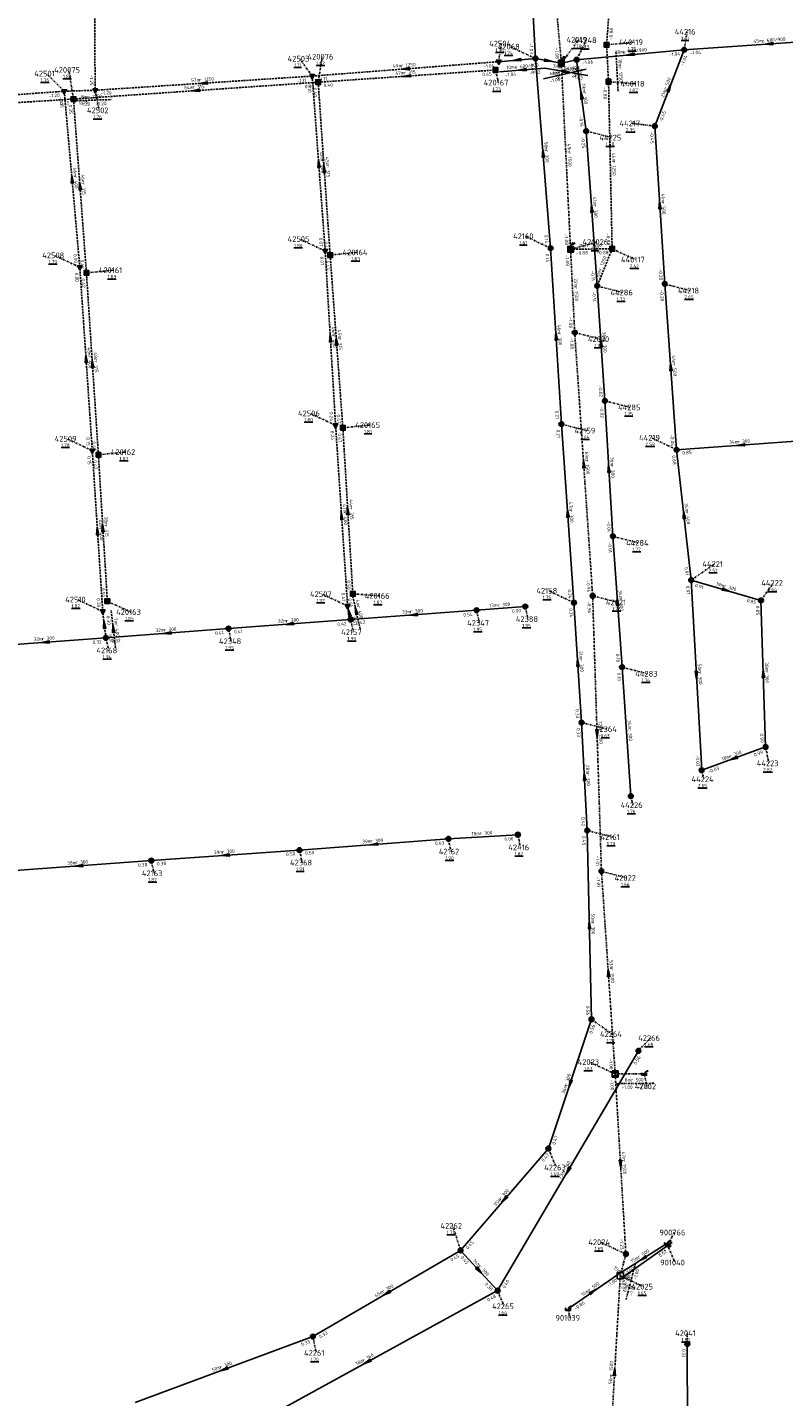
# Model space of a CAD drawing. Extents: x 188323 to 208361, y 565368 to 574910.
# Tile 122 of 256: x 203224 to 203422, y 568128 to 568487. Entities that reach past the tile are written whole.
import ezdxf

# ---------------------------------------------------------------- set-up
doc = ezdxf.new("R2010")
doc.units = 0
for name, pattern in [('BORDER', [1.75, 0.5, -0.25, 0.5, -0.25, 0, -0.25]), ('DASHDOT', [1, 0.5, -0.25, 0, -0.25]), ('DASHED', [0.75, 0.5, -0.25])]:
    doc.linetypes.add(name, pattern=pattern)
doc.layers.get('0').update_dxf_attribs({"linetype": 'CONTINUOUS'})
for name, color, linetype in [('RIO-AFM', 7, 'CONTINUOUS'), ('RIO-BOK', 7, 'CONTINUOUS'), ('RIO-DET', 7, 'CONTINUOUS'), ('RIO-KNP', 7, 'CONTINUOUS'), ('RIO-KNR', 7, 'CONTINUOUS'), ('RIO-LAG', 7, 'CONTINUOUS'), ('RIO-LAG_0B', 7, 'CONTINUOUS'), ('RIO-LAG_1B', 7, 'DASHED'), ('RIO-LAG_2B', 7, 'DASHED'), ('RIO-LAG_4', 7, 'BORDER'), ('RIO-LEN', 7, 'CONTINUOUS'), ('RIO-MVD', 1, 'CONTINUOUS'), ('RIO-VRB', 6, 'DASHDOT'), ('RIO-VRH', 7, 'CONTINUOUS')]:
    doc.layers.add(name, color=color, linetype=linetype)
doc.styles.add('RIO-TXT', font='isocp.shx')

# ---------------------------------------------------------------- blocks, each defined once
blk = doc.blocks.new('L_VHR')
blk.add_lwpolyline([(-0.5, 0), (0.5, 0), (-0.5, 0.15), (-0.5, -0.15), (0.5, 0)])
blk = doc.blocks.new('K_UTB')
blk.add_lwpolyline([(0.5, 0.15), (0.5, -0.3), (-0.5, -0.3), (-0.5, 0.15), (-0.45, 0.15), (-0.45, -0.25), (0, -0.25), (0.45, -0.25), (0.45, 0.15)], close=True)
blk.add_lwpolyline([(0.85, 0.6), (0.55, 0.65), (0.614828, 0.459583), (0.850842, 0.598937)])
blk.add_arc((0.85, -0.25), 0.85, 90, 180)
at = {"style": 'RIO-TXT', "flags": 1}
blk.add_attdef('KNOOPNAAM', (2, 2), '', height=1, dxfattribs=at)
blk = doc.blocks.new('K_OVL')
for points in [[(0.6, 0.6), (-0.6, 0.6), (-0.6, -0.6), (0.6, -0.6)], [(1, 1.25), (0.474823, 0.983111), (0.413034, 1.369554)]]:
    blk.add_lwpolyline(points, close=True)
blk.add_arc((0.81571, 0.439293), 0.83139, 77.193131, 168.854604)
blk.add_solid([(-0.6, 0.6), (0.6, 0.6), (-0.6, -0.6), (0.6, -0.6)])
at = {"style": 'RIO-TXT', "flags": 1}
blk.add_attdef('KNOOPNAAM', (2, 2), '', height=1, dxfattribs=at)
blk = doc.blocks.new('K_IPR')
blk.add_lwpolyline([(-0.5, -0.5), (0.5, -0.5), (0.5, 0.5), (-0.5, 0.5)], close=True)
blk.add_solid([(-0.5, 0.5), (0.5, 0.5), (-0.5, -0.5), (0.5, -0.5)])
at = {"style": 'RIO-TXT', "flags": 1}
blk.add_attdef('KNOOPNAAM', (2, 2), '', height=1, dxfattribs=at)
blk = doc.blocks.new('K_IPG')
blk.add_circle((0, 0), 0.5)
for points in [[(0, 0), (-0.5, 0), (-0.433013, 0.25)], [(0, 0), (-0.433013, -0.25), (-0.5, 0)], [(0, 0), (-0.433013, 0.25), (-0.25, 0.433013)], [(0, 0), (-0.25, -0.433013), (-0.433013, -0.25)], [(0, 0), (-0.25, 0.433013), (0, 0.5)], [(0, 0), (0, -0.5), (-0.25, -0.433013)], [(0, 0), (0, 0.5), (0.25, 0.433013)], [(0, 0), (0.25, 0.433013), (0.433013, 0.25)], [(0, 0), (0.433013, 0.25), (0.5, 0)], [(0, 0), (0.5, 0), (0.433013, -0.25)], [(0, 0), (0.433013, -0.25), (0.25, -0.433013)], [(0, 0), (0.25, -0.433013), (0, -0.5)]]:
    blk.add_solid(points)
at = {"style": 'RIO-TXT', "flags": 1}
blk.add_attdef('KNOOPNAAM', (2, 2), '', height=1, dxfattribs=at)
blk = doc.blocks.new('K_DRL')
for p, q in [((-0.65, 0.65), (-0.65, -0.65)), ((0.65, 0.65), (-0.65, 0.65)), ((-0.65, 0.35), (0.65, 0.35)), ((0.65, -0.65), (0.65, 0.65)), ((0.65, -0.35), (-0.65, -0.35)), ((-0.65, -0.65), (0.65, -0.65))]:
    blk.add_line(p, q)
for points in [[(-0.65, 0.65), (0.65, 0.65), (-0.65, 0.35), (0.65, 0.35)], [(-0.65, -0.35), (0.65, -0.35), (-0.65, -0.65), (0.65, -0.65)]]:
    blk.add_solid(points)
at = {"style": 'RIO-TXT', "flags": 1}
blk.add_attdef('KNOOPNAAM', (2, 2), '', height=1, dxfattribs=at)
blk = doc.blocks.new('K_DIV')
for p, q in [((-0.65, 0.65), (-0.65, -0.65)), ((0.65, 0.65), (-0.65, 0.65)), ((0.65, -0.65), (0.65, 0.65)), ((-0.65, -0.65), (0.65, -0.65))]:
    blk.add_line(p, q)
blk = doc.blocks.new('K_IPD')
blk.add_lwpolyline([(-0.496027, 0.307994), (0.503973, 0.307994), (0.003973, -0.558031)], close=True)
blk.add_solid([(-0.496027, 0.307994), (0.503973, 0.307994), (0.003973, -0.558031)])
at = {"style": 'RIO-TXT', "flags": 1}
blk.add_attdef('KNOOPNAAM', (2, 2), '', height=1, dxfattribs=at)
blk = doc.blocks.new('683_04______42002_____42023___c')
at = {"layer": 'RIO-LAG_4'}
blk.add_line((0, 0), (-9.821, -0.107), dxfattribs=at)
at = {"layer": 'RIO-AFM', "style": 'RIO-TXT'}
blk.add_text('r 500', height=0.9, rotation=360.6014, dxfattribs=at).set_placement((-5.9962, 0.4356))
at = {"layer": 'RIO-BOK', "style": 'RIO-TXT'}
for p in [(-8.4057, -1.4913), (-4.085, -1.4432)]:
    blk.add_text('-1.00', height=0.9, rotation=360.6014, dxfattribs=at).set_placement(p)
at = {"layer": 'RIO-LEN', "style": 'RIO-TXT'}
blk.add_text('8m', height=0.9, rotation=360.6014, dxfattribs=at).set_placement((-7.6161, 0.4176))
blk = doc.blocks.new('713_04______42068_____42019___c')
at = {"layer": 'RIO-LAG_0B'}
blk.add_line((0, 0), (11.268, -1.982), dxfattribs=at)
at = {"layer": 'RIO-VRH', "xscale": 2, "yscale": 2, "zscale": 2, "rotation": 349.993}
blk.add_blockref('L_VHR', (5.634, -0.991), dxfattribs=at)
at = {"layer": 'RIO-AFM', "style": 'RIO-TXT'}
blk.add_text('e 600/900', height=0.9, rotation=349.993, dxfattribs=at).set_placement((3.5929, -0.124))
at = {"layer": 'RIO-BOK', "style": 'RIO-TXT'}
for s, p in [('-1.02', (1.1362, -1.6212)), ('-1.03', (6.9865, -2.6498))]:
    blk.add_text(s, height=0.9, rotation=349.993, dxfattribs=at).set_placement(p)
at = {"layer": 'RIO-LEN', "style": 'RIO-TXT'}
blk.add_text('7m', height=0.9, rotation=349.993, dxfattribs=at).set_placement((1.9974, 0.1565))
blk = doc.blocks.new('714_04______44248_____42019___c')
at = {"layer": 'RIO-LAG_0B'}
blk.add_line((0, 0), (-11.162, -2.515), dxfattribs=at)
at = {"layer": 'RIO-AFM', "style": 'RIO-TXT'}
blk.add_text('e 600/900', height=0.9, rotation=372.6791, dxfattribs=at).set_placement((-7.7988, -1.2435))
at = {"layer": 'RIO-BOK', "style": 'RIO-TXT'}
for p in [(-9.4884, -3.5725), (-3.6931, -2.2647)]:
    blk.add_text('-1.06', height=0.9, rotation=372.6791, dxfattribs=at).set_placement(p)
at = {"layer": 'RIO-LEN', "style": 'RIO-TXT'}
blk.add_text('4m', height=0.9, rotation=372.6791, dxfattribs=at).set_placement((-9.3791, -1.6001))
blk = doc.blocks.new('715_04______42024_____42025___c')
at = {"layer": 'RIO-LAG_4'}
blk.add_line((0, 0), (-2.45, -9.511), dxfattribs=at)
at = {"layer": 'RIO-AFM', "style": 'RIO-TXT'}
blk.add_text('r 1500', height=0.9, rotation=435.5312, dxfattribs=at).set_placement((-2.0473, -5.9381))
at = {"layer": 'RIO-BOK', "style": 'RIO-TXT'}
for p in [(0.331, -4.3193), (-0.7454, -8.5041)]:
    blk.add_text('-1.00', height=0.9, rotation=435.5312, dxfattribs=at).set_placement(p)
at = {"layer": 'RIO-LEN', "style": 'RIO-TXT'}
blk.add_text('6m', height=0.9, rotation=435.5312, dxfattribs=at).set_placement((-2.4508, -7.507))
blk = doc.blocks.new('719_04______42068_____42504_')
at = {"layer": 'RIO-LAG_0B'}
blk.add_line((0, 0), (-11.94, -0.996), dxfattribs=at)
at = {"layer": 'RIO-VRH', "xscale": 2, "yscale": 2, "zscale": 2, "rotation": 184.7484}
blk.add_blockref('L_VHR', (-5.97, -0.498), dxfattribs=at)
at = {"layer": 'RIO-AFM', "style": 'RIO-TXT'}
blk.add_text('e 600/900', height=0.9, rotation=364.7484, dxfattribs=at).set_placement((-7.8954, -0.1557))
at = {"layer": 'RIO-BOK', "style": 'RIO-TXT'}
for s, p in [('-1.04', (-10.4283, -2.2743)), ('-1.02', (-3.9699, -1.7337))]:
    blk.add_text(s, height=0.9, rotation=364.7484, dxfattribs=at).set_placement(p)
at = {"layer": 'RIO-LEN', "style": 'RIO-TXT'}
blk.add_text('10m', height=0.9, rotation=364.7484, dxfattribs=at).set_placement((-10.0479, -0.3359))
blk = doc.blocks.new('725_04______42157_____42507_')
at = {"layer": 'RIO-LAG_2B'}
blk.add_line((0, 0), (-2.174, 9.577), dxfattribs=at)
at = {"layer": 'RIO-VRH', "xscale": 2, "yscale": 2, "zscale": 2, "rotation": 102.777}
blk.add_blockref('L_VHR', (-1.087, 4.7885), dxfattribs=at)
at = {"layer": 'RIO-AFM', "style": 'RIO-TXT'}
blk.add_text('r 400', height=0.9, rotation=282.777, dxfattribs=at).set_placement((-0.8375, 5.953))
at = {"layer": 'RIO-BOK', "style": 'RIO-TXT'}
for s, p in [('0.41', (-3.2289, 7.9017)), ('0.42', (-2.1517, 3.1626))]:
    blk.add_text(s, height=0.9, rotation=282.777, dxfattribs=at).set_placement(p)
at = {"layer": 'RIO-LEN', "style": 'RIO-TXT'}
blk.add_text('4m', height=0.9, rotation=282.777, dxfattribs=at).set_placement((-1.1966, 7.5327))
blk = doc.blocks.new('727_04______42168_____42510_')
at = {"layer": 'RIO-LAG_2B'}
blk.add_line((0, 0), (-1.177, 9.75), dxfattribs=at)
at = {"layer": 'RIO-VRH', "xscale": 2, "yscale": 2, "zscale": 2, "rotation": 96.8675}
blk.add_blockref('L_VHR', (-0.5885, 4.875), dxfattribs=at)
at = {"layer": 'RIO-AFM', "style": 'RIO-TXT'}
blk.add_text('r 400', height=0.9, rotation=276.8675, dxfattribs=at).set_placement((-0.2208, 6.0077))
at = {"layer": 'RIO-BOK', "style": 'RIO-TXT'}
for s, p in [('0.30', (-2.3988, 8.1923)), ('0.31', (-1.8153, 3.3674))]:
    blk.add_text(s, height=0.9, rotation=276.8675, dxfattribs=at).set_placement(p)
at = {"layer": 'RIO-LEN', "style": 'RIO-TXT'}
blk.add_text('7m', height=0.9, rotation=276.8675, dxfattribs=at).set_placement((-0.4153, 7.6159))
blk = doc.blocks.new('745_04______42501_____42502_')
at = {"layer": 'RIO-LAG_2B'}
blk.add_line((0, 0), (9.816, 0.303), dxfattribs=at)
at = {"layer": 'RIO-AFM', "style": 'RIO-TXT'}
blk.add_text('r 1250', height=0.9, rotation=1.7698, dxfattribs=at).set_placement((3.5429, 0.6097))
at = {"layer": 'RIO-BOK', "style": 'RIO-TXT'}
for p in [(1.4424, -1.3561), (5.7603, -1.2227)]:
    blk.add_text('-1.20', height=0.9, rotation=1.7698, dxfattribs=at).set_placement(p)
at = {"layer": 'RIO-LEN', "style": 'RIO-TXT'}
blk.add_text('8m', height=0.9, rotation=1.7698, dxfattribs=at).set_placement((1.9237, 0.5597))
blk = doc.blocks.new('872_04______440118____440119_')
at = {"layer": 'RIO-LAG_1B'}
blk.add_line((0, 0), (-0.561, 10.345), dxfattribs=at)
at = {"layer": 'RIO-AFM', "style": 'RIO-TXT'}
blk.add_text('r 1250', height=0.9, rotation=273.0932, dxfattribs=at).set_placement((0.1615, 6.2782))
at = {"layer": 'RIO-LEN', "style": 'RIO-TXT'}
blk.add_text('10m', height=0.9, rotation=273.0932, dxfattribs=at).set_placement((0.0439, 8.435))

msp = doc.modelspace()

# ---------------------------------------------------------------- linework, layer by layer
at = {"layer": 'RIO-LAG'}
for p, q in [((203378.736, 568159.872), (203391.456, 568167.872)), ((203365.552, 568150.72), (203378.736, 568159.872))]:
    msp.add_line(p, q, dxfattribs=at)
msp.add_lwpolyline([(203379.232, 568159.424), (203379.856, 568158.976), (203391.776, 568167.424)], dxfattribs=at)
at = {"layer": 'RIO-LAG_0B'}
for p, q in [((203356.992, 568478.4), (203354.496, 568527.616)), ((203396, 568480.704), (203367.808, 568478.08)), ((203396, 568480.704), (203388.304, 568460.672)), ((203440.4, 568483.776), (203396, 568480.704)), ((203356.992, 568478.4), (203347.376, 568477.568)), ((203356.992, 568478.4), (203363.808, 568477.184)), ((203356.992, 568478.4), (203360.992, 568428.672)), ((203367.808, 568478.08), (203363.808, 568477.184)), ((203370.304, 568459.392), (203367.808, 568478.08)), ((203370.304, 568459.392), (203373.2, 568418.816)), ((203388.304, 568460.672), (203390.896, 568419.328)), ((203363.808, 568382.592), (203360.992, 568428.672)), ((203373.2, 568418.816), (203375.2, 568388.672)), ((203390.896, 568419.328), (203394, 568375.872)), ((203375.2, 568388.672), (203377.296, 568353.216)), ((203367.104, 568335.808), (203363.808, 568382.592)), ((203394, 568375.872), (203427.6, 568378.304)), ((203394, 568375.872), (203397.792, 568341.696)), ((203377.296, 568353.216), (203379.696, 568318.912)), ((203397.792, 568341.696), (203416.096, 568336.384)), ((203397.792, 568341.696), (203400.56, 568291.904)), ((203308.608, 568331.392), (203341.6, 568333.824)), ((203341.6, 568333.824), (203354.352, 568334.784)), ((203367.104, 568335.808), (203369.104, 568304.384)), ((203416.096, 568336.384), (203417.296, 568297.984)), ((203276.608, 568329.024), (203308.608, 568331.392)), ((203212.8, 568324.288), (203244.496, 568326.592)), ((203244.496, 568326.592), (203276.608, 568329.024)), ((203379.696, 568318.912), (203382, 568285.12)), ((203369.104, 568304.384), (203370.592, 568276.096)), ((203417.296, 568297.984), (203400.56, 568291.904)), ((203370.592, 568276.096), (203371.696, 568226.624)), ((203334.208, 568273.92), (203295.2, 568270.976)), ((203334.208, 568273.92), (203352.4, 568275.008)), ((203295.2, 568270.976), (203256.4, 568268.224)), ((203256.4, 568268.224), (203218.4, 568265.408)), ((203360.4, 568192.768), (203371.696, 568226.624)), ((203347.104, 568155.52), (203384, 568218.368)), ((203337.408, 568166.08), (203360.4, 568192.768)), ((203298.704, 568143.488), (203337.408, 568166.08)), ((203337.408, 568166.08), (203347.104, 568155.52)), ((203347.104, 568155.52), (203278.8, 568118.08)), ((203252.192, 568126.208), (203298.704, 568143.488)), ((203396.8, 568141.568), (203397.104, 568060.224))]:
    msp.add_line(p, q, dxfattribs=at)
at = {"layer": 'RIO-LAG_1B'}
for p, q in [((203378.096, 568515.008), (203375.648, 568481.984)), ((203376.16, 568472.32), (203375.648, 568481.984)), ((203300.096, 568472.192), (203346.576, 568475.392)), ((203300.096, 568472.192), (203236, 568467.776)), ((203300.096, 568472.192), (203303.232, 568426.88)), ((203377.104, 568428.544), (203376.16, 568472.32)), ((203169.968, 568463.616), (203236, 568467.776)), ((203236, 568467.776), (203239.392, 568422.208)), ((203303.232, 568426.88), (203306.56, 568381.632)), ((203366.208, 568428.416), (203377.104, 568428.544)), ((203377.104, 568428.544), (203373.2, 568418.816)), ((203239.392, 568422.208), (203242.528, 568374.528)), ((203306.56, 568381.632), (203309.168, 568338.112)), ((203242.528, 568374.528), (203244.88, 568336.192))]:
    msp.add_line(p, q, dxfattribs=at)
at = {"layer": 'RIO-LAG_2B'}
for p, q in [((203241.456, 568523.392), (203241.664, 568470.08)), ((203298.544, 568473.792), (203347.376, 568477.568)), ((203241.664, 568470.08), (203298.544, 568473.792)), ((203298.544, 568473.792), (203301.936, 568427.968)), ((203171.344, 568465.344), (203233.584, 568469.824)), ((203233.584, 568469.824), (203241.664, 568470.08)), ((203237.664, 568423.68), (203233.584, 568469.824)), ((203304.656, 568382.272), (203301.936, 568427.968)), ((203240.928, 568375.68), (203237.664, 568423.68)), ((203307.808, 568334.912), (203304.656, 568382.272)), ((203243.664, 568333.504), (203240.928, 568375.68)), ((203244.496, 568326.592), (203243.664, 568333.504)), ((203308.608, 568331.392), (203307.808, 568334.912))]:
    msp.add_line(p, q, dxfattribs=at)
at = {"layer": 'RIO-LAG_4'}
for p, q in [((203357.792, 568544.128), (203363.808, 568477.184)), ((203363.808, 568477.184), (203366.208, 568428.416)), ((203366.208, 568428.416), (203367.296, 568406.592)), ((203367.296, 568406.592), (203372, 568337.6)), ((203372, 568337.6), (203374.304, 568265.408)), ((203374.304, 568265.408), (203377.904, 568212.288)), ((203385.52, 568212.352), (203377.904, 568212.288)), ((203377.904, 568212.288), (203380.704, 568165.12)), ((203380.704, 568165.12), (203379.232, 568159.424)), ((203379.232, 568159.424), (203376.304, 568109.12))]:
    msp.add_line(p, q, dxfattribs=at)
at = {"layer": 'RIO-VRB'}
for p, q in [((203396, 568480.7), (203396.7071, 568485.4132)), ((203347.37, 568477.6), (203348.0771, 568482.3132)), ((203357, 568478.4), (203350.351, 568481.5179)), ((203363.8, 568477.2), (203368.3472, 568483.3202)), ((203367.8, 568478.1), (203370.337, 568483.1953)), ((203375.64, 568481.96), (203382.715, 568482.66)), ((203298.55, 568473.77), (203295.287, 568478.3569)), ((203300.09, 568472.19), (203301.1441, 568478.8729)), ((203233.58, 568469.85), (203228.9253, 568474.4538)), ((203236, 568467.75), (203234.7702, 568475.4173)), ((203346.58, 568475.4), (203347.2871, 568472.0868)), ((203241.67, 568470.1), (203242.7241, 568464.8171)), ((203376.16, 568472.31), (203383.1275, 568471.7813)), ((203370.3, 568459.4), (203376.9482, 568457.68)), ((203388.3, 568460.7), (203382.225, 568461.3981)), ((203301.93, 568427.96), (203295.281, 568431.0779)), ((203361, 568428.7), (203354.351, 568431.8179)), ((203366.21, 568428.39), (203373.1775, 568430.3187)), ((203237.66, 568423.7), (203231.011, 568426.8179)), ((203303.24, 568426.9), (203310.315, 568427.6)), ((203377.11, 568428.53), (203383.2369, 568425.6922)), ((203239.39, 568422.22), (203246.465, 568422.92)), ((203373.2, 568418.8), (203379.8482, 568417.08)), ((203390.9, 568419.3), (203397.5482, 568417.58)), ((203367.3, 568406.6), (203373.9482, 568404.88)), ((203375.2, 568388.7), (203381.8482, 568386.98)), ((203304.65, 568382.29), (203298.001, 568385.4079)), ((203306.56, 568381.64), (203313.635, 568382.34)), ((203363.8, 568382.6), (203370.4482, 568380.88)), ((203240.93, 568375.65), (203234.281, 568378.7679)), ((203394, 568375.9), (203387.351, 568379.0179)), ((203242.52, 568374.56), (203249.595, 568375.26)), ((203377.3, 568353.2), (203383.9482, 568351.48)), ((203397.8, 568341.7), (203403.9269, 568345.9378)), ((203416.1, 568336.4), (203419.3618, 568340.988)), ((203307.8, 568334.93), (203301.151, 568338.0479)), ((203309.17, 568338.12), (203316.1375, 568337.5913)), ((203367.1, 568335.8), (203360.451, 568338.9179)), ((203372, 568337.6), (203378.6482, 568335.88)), ((203243.67, 568333.5), (203237.021, 568336.6179)), ((203244.88, 568336.18), (203251.0069, 568333.3422)), ((203341.6, 568333.8), (203342.3071, 568330.4868)), ((203354.35, 568334.81), (203355.0571, 568331.4968)), ((203308.6, 568331.4), (203309.3071, 568328.0868)), ((203244.5, 568326.6), (203245.2071, 568323.2868)), ((203276.6, 568329), (203277.3071, 568325.6868)), ((203379.7, 568318.9), (203386.3482, 568317.18)), ((203369.1, 568304.4), (203375.7482, 568302.68)), ((203417.3, 568298), (203418.1806, 568293.702)), ((203400.56, 568291.88), (203401.0935, 568289.5516)), ((203382, 568285.1), (203382.5335, 568282.7716)), ((203370.6, 568276.1), (203377.2482, 568274.38)), ((203334.2, 568273.9), (203334.9071, 568270.5868)), ((203352.4, 568274.99), (203353.1071, 568271.6768)), ((203295.2, 568271), (203295.9071, 568267.6868)), ((203256.4, 568268.2), (203257.1071, 568264.8868)), ((203374.3, 568265.4), (203380.9482, 568263.68)), ((203371.7, 568226.6), (203377.1194, 568222.7519)), ((203384, 568218.4), (203387.1214, 568221.7196)), ((203377.9, 568212.3), (203371.251, 568215.4179)), ((203385.52, 568212.38), (203386.2271, 568209.0668)), ((203360.4, 568192.8), (203362.4771, 568187.7911)), ((203337.4, 568166.1), (203335.3211, 568172.5082)), ((203391.78, 568167.4), (203393.3172, 568170.7632)), ((203380.7, 568165.1), (203374.051, 568168.2179)), ((203391.45, 568167.9), (203393.5271, 568162.8911)), ((203379.23, 568159.4), (203385.3569, 568156.5622)), ((203347.1, 568155.5), (203348.8352, 568151.4308)), ((203365.55, 568150.71), (203366.0835, 568148.3816)), ((203298.7, 568143.5), (203299.5806, 568139.202)), ((203396.8, 568141.6), (203396.7997, 568144.375))]:
    msp.add_line(p, q, dxfattribs=at)

# ---------------------------------------------------------------- block references
at = {"layer": 'RIO-DET'}
for name, p in [('719_04______42068_____42504_', (203359.504, 568475.904)), ('713_04______42068_____42019___c', (203359.504, 568475.904)), ('872_04______440118____440119_', (203378.656, 568469.824)), ('714_04______44248_____42019___c', (203370.304, 568475.584)), ('745_04______42501_____42502_', (203236.08, 568467.328)), ('725_04______42157_____42507_', (203311.104, 568328.896)), ('727_04______42168_____42510_', (203247.008, 568324.096)), ('683_04______42002_____42023___c', (203388.016, 568209.856)), ('715_04______42024_____42025___c', (203383.2, 568162.624))]:
    msp.add_blockref(name, p, dxfattribs=at)
at = {"layer": 'RIO-KNP', "xscale": 1.25, "yscale": 1.25, "zscale": 1.25}
for name, p in [('K_IPR', (203375.648, 568481.984)), ('K_IPG', (203396, 568480.704)), ('K_IPD', (203347.376, 568477.568)), ('K_IPG', (203356.992, 568478.4)), ('K_OVL', (203363.808, 568477.184)), ('K_IPG', (203367.808, 568478.08)), ('K_IPD', (203298.544, 568473.792)), ('K_IPR', (203346.576, 568475.392)), ('K_IPD', (203233.584, 568469.824)), ('K_IPD', (203241.664, 568470.08)), ('K_IPR', (203300.096, 568472.192)), ('K_IPR', (203376.16, 568472.32)), ('K_IPR', (203236, 568467.776)), ('K_IPG', (203370.304, 568459.392)), ('K_IPG', (203388.304, 568460.672)), ('K_IPD', (203301.936, 568427.968)), ('K_IPR', (203303.232, 568426.88)), ('K_IPG', (203360.992, 568428.672)), ('K_OVL', (203366.208, 568428.416)), ('K_IPR', (203377.104, 568428.544)), ('K_IPD', (203237.664, 568423.68)), ('K_IPR', (203239.392, 568422.208)), ('K_IPG', (203373.2, 568418.816)), ('K_IPG', (203390.896, 568419.328)), ('K_IPG', (203367.296, 568406.592)), ('K_IPG', (203375.2, 568388.672)), ('K_IPD', (203304.656, 568382.272)), ('K_IPR', (203306.56, 568381.632)), ('K_IPG', (203363.808, 568382.592)), ('K_IPG', (203394, 568375.872)), ('K_IPD', (203240.928, 568375.68)), ('K_IPR', (203242.528, 568374.528)), ('K_IPG', (203377.296, 568353.216)), ('K_IPG', (203397.792, 568341.696)), ('K_IPR', (203309.168, 568338.112)), ('K_IPG', (203372, 568337.6)), ('K_IPG', (203416.096, 568336.384)), ('K_IPD', (203243.664, 568333.504)), ('K_IPR', (203244.88, 568336.192)), ('K_IPD', (203307.808, 568334.912)), ('K_IPG', (203341.6, 568333.824)), ('K_IPG', (203354.352, 568334.784)), ('K_IPG', (203367.104, 568335.808)), ('K_IPG', (203308.608, 568331.392)), ('K_IPG', (203244.496, 568326.592)), ('K_IPG', (203276.608, 568329.024)), ('K_IPG', (203379.696, 568318.912)), ('K_IPG', (203369.104, 568304.384)), ('K_IPG', (203417.296, 568297.984)), ('K_IPG', (203400.56, 568291.904)), ('K_IPG', (203382, 568285.12)), ('K_IPG', (203370.592, 568276.096)), ('K_IPG', (203334.208, 568273.92)), ('K_IPG', (203352.4, 568275.008)), ('K_IPG', (203256.4, 568268.224)), ('K_IPG', (203295.2, 568270.976)), ('K_IPG', (203374.304, 568265.408)), ('K_IPG', (203371.696, 568226.624)), ('K_IPG', (203384, 568218.368)), ('K_DRL', (203377.904, 568212.288)), ('K_UTB', (203385.52, 568212.352)), ('K_IPG', (203360.4, 568192.768)), ('K_UTB', (203391.456, 568167.872)), ('K_UTB', (203391.776, 568167.424)), ('K_IPG', (203337.408, 568166.08)), ('K_IPG', (203380.704, 568165.12)), ('K_DIV', (203379.232, 568159.424)), ('K_IPG', (203347.104, 568155.52)), ('K_UTB', (203365.552, 568150.72)), ('K_IPG', (203298.704, 568143.488)), ('K_IPG', (203396.8, 568141.568))]:
    msp.add_blockref(name, p, dxfattribs=at)
at = {"layer": 'RIO-VRH'}
for p, xscale, yscale, zscale, rotation in [((203418.2, 568482.25), 2, 2, 2, 183.9935), ((203352.185, 568478), 2, 2, 2, 184.7484), ((203360.4, 568477.8), 2, 2, 2, 349.993), ((203381.9, 568479.4), 2, 2, 2, 185.2672), ((203322.96, 568475.685), 2, 2, 2, 184.4853), ((203323.335, 568473.795), 2, 2, 2, 183.9494), ((203268.045, 568469.97), 2, 2, 2, 183.9626), ((203270.11, 568471.935), 2, 2, 2, 183.6913), ((203369.05, 568468.75), 2, 2, 2, 97.623), ((203392.15, 568470.7), 2, 2, 2, 428.9363), ((203300.24, 568450.865), 2, 2, 2, 454.2285), ((203359, 568453.55), 2, 2, 2, 454.61), ((203301.665, 568449.545), 2, 2, 2, 453.9873), ((203235.62, 568446.775), 2, 2, 2, 95.0608), ((203237.695, 568444.985), 2, 2, 2, 454.2668), ((203389.6, 568440), 2, 2, 2, 453.6023), ((203371.75, 568439.1), 2, 2, 2, 454.0943), ((203303.29, 568405.125), 2, 2, 2, 93.4171), ((203304.9, 568404.27), 2, 2, 2, 454.204), ((203362.4, 568405.65), 2, 2, 2, 93.4845), ((203374.2, 568403.75), 2, 2, 2, 453.8101), ((203239.295, 568399.675), 2, 2, 2, 93.9019), ((203240.955, 568398.39), 2, 2, 2, 453.7661), ((203392.45, 568397.6), 2, 2, 2, 454.0943), ((203410.8, 568377.1), 2, 2, 2, 184.0852), ((203369.65, 568372.1), 2, 2, 2, 453.9054), ((203376.25, 568370.95), 2, 2, 2, 453.3941), ((203306.225, 568358.61), 2, 2, 2, 93.8139), ((203307.865, 568359.88), 2, 2, 2, 453.4408), ((203365.45, 568359.2), 2, 2, 2, 94.0421), ((203395.9, 568358.8), 2, 2, 2, 456.3486), ((203242.3, 568354.575), 2, 2, 2, 93.728), ((203243.7, 568355.37), 2, 2, 2, 453.5274), ((203378.5, 568336.05), 2, 2, 2, 454.0112), ((203406.95, 568339.05), 2, 2, 2, 343.8497), ((203308.2, 568333.165), 2, 2, 2, 102.777), ((203244.085, 568330.05), 2, 2, 2, 96.8675), ((203292.6, 568330.2), 2, 2, 2, 184.2887), ((203325.1, 568332.6), 2, 2, 2, 184.1592), ((203260.55, 568327.8), 2, 2, 2, 184.2754), ((203228.65, 568325.45), 2, 2, 2, 184.1494), ((203368.1, 568320.1), 2, 2, 2, 453.6532), ((203399.18, 568316.79), 2, 2, 2, 273.1797), ((203416.7, 568317.2), 2, 2, 2, 451.7988), ((203373.15, 568301.5), 2, 2, 2, 271.8335), ((203408.93, 568294.94), 2, 2, 2, 200.08), ((203369.85, 568290.25), 2, 2, 2, 453.0428), ((203314.7, 568272.45), 2, 2, 2, 184.2522), ((203275.8, 568269.6), 2, 2, 2, 184.1272), ((203237.4, 568266.8), 2, 2, 2, 184.2138), ((203371.15, 568251.35), 2, 2, 2, 451.282), ((203376.1, 568238.85), 2, 2, 2, 453.8872), ((203366.05, 568209.7), 2, 2, 2, 251.507), ((203365.55, 568186.95), 2, 2, 2, 239.5962), ((203379.3, 568188.7), 2, 2, 2, 273.4037), ((203348.9, 568179.45), 2, 2, 2, 229.2527), ((203385.09, 568163.9), 2, 2, 2, 212.1638), ((203342.25, 568160.8), 2, 2, 2, 312.4662), ((203379.545, 568159.18), -0.483, -0.483, -0.483, 505.0726), ((203318.05, 568154.8), 2, 2, 2, 210.281), ((203372.14, 568155.305), 2, 2, 2, 34.8833), ((203312.95, 568136.8), 2, 2, 2, 208.7015), ((203275.45, 568134.85), 2, 2, 2, 200.4053), ((203377.765, 568134.25), 2, 2, 2, 446.6575)]:
    msp.add_blockref('L_VHR', p, dxfattribs=dict(at, xscale=xscale, yscale=yscale, zscale=zscale, rotation=rotation))

# ---------------------------------------------------------------- texts
at = {"layer": 'RIO-AFM', "style": 'RIO-TXT'}
for s, rotation, p in [('e 600/900', 365.2672, (203379.9708, 568479.7321)), ('e 600/900', 363.9935, (203416.2786, 568482.63)), ('r 1250', 4.4853, (203321.8443, 568476.099)), ('r 1250', 3.6913, (203269, 568472.3644)), ('r 315', 3.9494, (203322.4922, 568474.238)), ('r 315', 363.9626, (203267.2005, 568470.4326)), ('r 500', 428.9363, (203391.3864, 568470.1257)), ('r 300', 277.623, (203369.4436, 568469.6203)), ('r 300', 274.61, (203359.4486, 568454.3993)), ('r 1500', 272.8355, (203365.4659, 568453.8995)), ('r 400', 274.2285, (203300.693, 568451.7111)), ('r 315', 273.9873, (203302.1214, 568450.3892)), ('r 1250', 271.252, (203377.1246, 568451.5113)), ('r 400', 275.0608, (203236.0608, 568447.6274)), ('r 315', 274.2668, (203238.1474, 568445.8312)), ('r 300', 274.0943, (203372.2033, 568439.9449)), ('r 500', 273.6023, (203390.0608, 568440.8411)), ('r 1250', 0.7358, (203370.5733, 568428.9461)), ('r 1250', 428.1004, (203374.2858, 568422.85)), ('r 1500', 272.8725, (203367.2066, 568418.5993)), ('r 400', 273.4171, (203303.7549, 568405.9648)), ('r 315', 274.204, (203305.3532, 568405.116)), ('r 300', 273.4845, (203362.864, 568406.4904)), ('r 300', 273.8101, (203374.6542, 568404.5924)), ('r 400', 273.9019, (203239.7536, 568400.5184)), ('r 315', 273.7661, (203241.4154, 568399.2326)), ('r 500', 274.0943, (203392.9042, 568398.445)), ('r 300', 4.0852, (203409.9562, 568377.541)), ('r 1500', 273.9054, (203370.0966, 568373.2136)), ('r 300', 273.3941, (203376.712, 568371.789)), ('r 400', 273.8139, (203306.6846, 568359.4529)), ('r 315', 273.4408, (203308.3289, 568360.7196)), ('r 300', 274.0421, (203365.9061, 568360.0445)), ('r 400', 276.3486, (203396.3178, 568359.6619)), ('r 400', 273.728, (203242.7592, 568355.4173)), ('r 315', 273.5274, (203244.161, 568356.2104)), ('r 300', 343.8497, (203406.3124, 568339.761)), ('r 300', 4.1592, (203324.2559, 568333.0399)), ('r 300', 4.5288, (203347.1277, 568334.7394)), ('r 300', 274.0112, (203378.9525, 568336.8943)), ('r 300', 4.2887, (203291.7545, 568330.638)), ('r 300', 4.1494, (203227.8059, 568325.8901)), ('r 300', 4.2754, (203259.7048, 568328.2382)), ('r 300', 273.6532, (203368.5569, 568320.9413)), ('r 300', 273.1797, (203399.6497, 568317.6277)), ('r 300', 271.7988, (203417.1861, 568318.0262)), ('r 1500', 271.8335, (203373.6375, 568302.5966)), ('r 300', 273.9015, (203381.304, 568302.8431)), ('r 300', 380.08, (203407.9953, 568295.1361)), ('r 300', 273.0428, (203370.3149, 568291.0864)), ('r 300', 3.427, (203342.4613, 568274.8957)), ('r 300', 364.2522, (203313.8537, 568272.9004)), ('r 300', 364.1272, (203274.9546, 568270.0521)), ('r 300', 364.2137, (203236.5543, 568267.2506)), ('r 300', 271.282, (203371.647, 568252.1716)), ('r 1500', 273.8872, (203376.5419, 568239.9631)), ('r 300', 71.507, (203365.3189, 568209.09)), ('r 160', 59.5962, (203364.7087, 568186.5041)), ('r 1500', 273.4037, (203379.7494, 568189.8093)), ('r 300', 49.2527, (203347.9924, 568179.1625)), ('r 500', 32.1638, (203384.138, 568163.8919)), ('r 300', 312.4662, (203342.0747, 568161.7381)), ('r 500', 34.8833, (203371.1894, 568155.2517)), ('r 500', 325.0726, (203379.1667, 568160.0538)), ('r 300', 30.281, (203317.0981, 568154.8232)), ('r 300', 20.4053, (203274.5161, 568135.036)), ('r 160', 388.7015, (203311.9874, 568136.8705)), ('r 1500', 446.6575, (203377.1878, 568133.2014))]:
    msp.add_text(s, height=0.9, rotation=rotation, dxfattribs=at).set_placement(p)
at = {"layer": 'RIO-BOK', "style": 'RIO-TXT'}
for s, rotation, p in [('-0.88', 445.7505, (203377.1389, 568483.2534)), ('-1.03', 272.9177, (203355.4223, 568482.4249)), ('-1.08', 275.1335, (203362.0792, 568481.162)), ('-1.04', 363.9935, (203397.4947, 568479.4018)), ('-1.04', 4.4853, (203343.3918, 568475.8836)), ('0.03', 274.61, (203355.7178, 568476.8916)), ('-1.06', 365.2672, (203369.3232, 568476.8354)), ('-1.04', 365.2672, (203392.0445, 568478.9448)), ('-1.04', 428.9363, (203395.8234, 568476.3753)), ('-1.25', 270.2348, (203240.285, 568474.1943)), ('-1.11', 4.4853, (203300.055, 568472.4838)), ('0.45', 3.9494, (203343.124, 568473.758)), ('-1.08', 272.8355, (203362.4717, 568475.732)), ('-0.20', 277.623, (203366.5988, 568476.5263)), ('-1.20', 3.6913, (203243.157, 568468.793)), ('-1.11', 3.6913, (203294.5482, 568472.1089)), ('0.40', 363.9626, (203296.6327, 568470.5857)), ('-0.10', 274.2285, (203297.2577, 568472.2702)), ('0.40', 273.9873, (203298.7914, 568470.6956)), ('0.40', 3.9494, (203301.5829, 568470.8897)), ('-0.88', 271.252, (203374.7916, 568470.8793)), ('-1.20', 4.1532, (203229.591, 568468.1566)), ('-0.15', 275.0608, (203232.3097, 568468.3316)), ('0.35', 3.57, (203232.5335, 568466.131)), ('0.35', 274.2668, (203234.7088, 568466.2493)), ('0.35', 363.9626, (203237.494, 568466.451)), ('-0.16', 277.623, (203368.3784, 568463.2793)), ('-0.45', 428.9363, (203390.1089, 568461.5044)), ('-0.45', 273.6023, (203386.9914, 568459.2144)), ('-0.25', 274.0943, (203369.0042, 568457.9032)), ('0.07', 274.2285, (203300.2986, 568431.4092)), ('0.43', 273.9873, (203301.6228, 568430.3559)), ('0.14', 274.61, (203359.3482, 568432.1386)), ('-1.08', 272.8355, (203364.6379, 568432.4172)), ('-0.88', 271.252, (203375.6465, 568432.5989)), ('0.00', 275.0608, (203235.979, 568427.1246)), ('0.14', 273.4845, (203359.6884, 568427.2171)), ('-1.08', 272.8725, (203364.8826, 568426.9212)), ('-0.88', 0.7358, (203367.6276, 568427.0081)), ('-0.88', 0.7358, (203373.0272, 568427.0774)), ('0.42', 274.2668, (203237.7562, 568425.6676)), ('0.07', 273.4171, (203300.6166, 568426.4786)), ('0.43', 274.204, (203301.9471, 568425.4007)), ('-0.20', 273.6023, (203389.2694, 568423.3056)), ('0.00', 273.9019, (203236.3592, 568422.2076)), ('0.42', 273.7661, (203238.0857, 568420.7307)), ('-0.11', 274.0943, (203371.5346, 568422.7913)), ('-0.11', 273.8101, (203371.8968, 568417.3097)), ('-0.20', 274.0943, (203389.6042, 568417.8032)), ('-1.08', 272.8725, (203365.7081, 568410.6251)), ('-1.08', 273.9054, (203365.9993, 568405.1075)), ('-0.02', 273.8101, (203373.5478, 568392.699)), ('-0.02', 273.3941, (203373.886, 568387.2192)), ('0.24', 273.4171, (203303.0675, 568385.7623)), ('0.47', 274.204, (203304.9298, 568385.0899)), ('0.21', 273.4845, (203362.2137, 568386.0705)), ('0.24', 273.8139, (203303.3469, 568380.7996)), ('0.47', 273.4408, (203305.2472, 568380.1581)), ('0.21', 274.0421, (203362.5029, 568381.1044)), ('0.15', 273.9019, (203239.3198, 568379.1081)), ('0.47', 273.7661, (203240.9177, 568378.0225)), ('-0.06', 274.0943, (203392.3364, 568379.8915)), ('0.15', 273.728, (203239.6247, 568374.1615)), ('0.47', 273.5274, (203241.2095, 568373.0761)), ('0.68', 276.3486, (203392.7641, 568374.3534)), ('0.85', 4.0852, (203395.496, 568374.6033)), ('-0.01', 273.3941, (203375.6803, 568357.2108)), ('-0.01', 274.0112, (203376.0021, 568351.7051)), ('0.91', 276.3486, (203396.0349, 568345.0856)), ('0.50', 273.4408, (203307.5848, 568341.5909)), ('-0.96', 273.9054, (203370.3657, 568341.5984)), ('0.91', 343.8497, (203398.7562, 568339.9665)), ('0.30', 273.728, (203242.0665, 568336.9636)), ('0.50', 273.5274, (203243.2862, 568339.6486)), ('0.41', 273.8139, (203306.1946, 568338.3911)), ('0.24', 274.0421, (203365.4805, 568339.2542)), ('0.91', 273.1797, (203396.4805, 568340.2241)), ('0.85', 343.8497, (203412.2944, 568336.0549)), ('0.00', 4.5288, (203350.9105, 568333.1332)), ('0.24', 273.6532, (203365.7928, 568334.3132)), ('-0.96', 271.8335, (203370.6462, 568336.1555)), ('0.85', 271.7988, (203414.7453, 568334.9563)), ('0.42', 4.2887, (203305.1536, 568329.7376)), ('0.42', 4.1592, (203310.0976, 568330.1052)), ('0.54', 4.1592, (203338.1505, 568332.1454)), ('0.32', 4.2754, (203246.0003, 568325.3083)), ('0.41', 4.2754, (203273.1535, 568327.3384)), ('0.41', 4.2887, (203278.1006, 568327.7086)), ('0.32', 4.1494, (203241.0501, 568324.946)), ('0.10', 274.0112, (203378.0744, 568322.3552)), ('0.10', 273.9015, (203378.3992, 568317.4076)), ('0.33', 273.6532, (203367.4942, 568307.8649)), ('0.33', 273.0428, (203367.777, 568302.9272)), ('0.99', 271.7988, (203415.8116, 568301.5153)), ('-0.03', 273.1797, (203398.9644, 568295.8976)), ('0.99', 380.08, (203414.4341, 568295.4712)), ('-0.03', 380.08, (203402.3559, 568291.0469)), ('0.42', 273.0428, (203369.0292, 568279.5818)), ('0.63', 364.2522, (203330.7519, 568272.2623)), ('0.00', 3.427, (203348.9292, 568273.3796)), ('0.45', 271.282, (203369.2324, 568274.6686)), ('0.50', 364.1272, (203291.7481, 568269.3697)), ('0.50', 364.2522, (203296.7006, 568269.7086)), ('-1.01', 271.8335, (203372.8133, 568269.4547)), ('0.38', 364.2137, (203252.9515, 568266.5641)), ('0.38', 364.1272, (203257.8977, 568266.9053)), ('-1.01', 273.8872, (203372.9988, 568263.9079)), ('0.56', 271.282, (203370.2504, 568230.1282)), ('0.56', 71.507, (203371.8986, 568222.7787)), ('-1.00', 273.8872, (203376.2569, 568216.2983)), ('0.56', 59.5962, (203383.4057, 568214.6201)), ('-1.00', 273.4037, (203376.5863, 568210.8189)), ('0.47', 71.507, (203362.1716, 568193.6837)), ('0.47', 49.2527, (203359.1368, 568189.1885)), ('0.45', 49.2527, (203339.3743, 568166.2468)), ('-1.23', 273.4037, (203379.087, 568169.1118)), ('0.45', 30.281, (203335.031, 568163.0953)), ('0.52', 32.1638, (203389.1811, 568164.8192)), ('0.52', 35.297, (203389.683, 568164.1998)), ('0.45', 312.4662, (203337.3134, 568164.1222)), ('-1.00', 32.1638, (203380.6603, 568159.4601)), ('0.38', 312.4662, (203343.6691, 568157.1856)), ('0.40', 59.5962, (203349.0158, 568155.999)), ('-1.00', 34.8833, (203376.1669, 568156.4061)), ('-0.86', 446.6575, (203380.3599, 568155.2276)), ('-1.00', 325.0726, (203379.5772, 568157.4509)), ('0.48', 388.7015, (203344.6274, 568152.6036)), ('-0.86', 34.8833, (203367.499, 568150.3622)), ('0.33', 30.281, (203300.6148, 568142.9969)), ('0.33', 20.4053, (203295.8505, 568140.9461)), ('0.51', 270.2202, (203395.4061, 568140.1942))]:
    msp.add_text(s, height=0.9, rotation=rotation, dxfattribs=at).set_placement(p)
at = {"layer": 'RIO-KNR', "style": 'RIO-TXT'}
for s, p in [('42019', (203365.1597, 568482.5702)), ('44216', (203393.5196, 568484.6632)), ('42504', (203344.8896, 568481.5632)), ('42068', (203347.1635, 568480.7679)), ('44248', (203367.1495, 568482.4453)), ('440119', (203378.89, 568481.91)), ('42503', (203292.0995, 568477.6069)), ('420076', (203297.3191, 568478.1229)), ('42501', (203225.7378, 568473.7038)), ('420075', (203230.9452, 568474.6673)), ('420167', (203343.4621, 568471.3368)), ('440118', (203379.3025, 568471.0313)), ('42502', (203239.5366, 568464.0671)), ('44217', (203379.0375, 568460.6481)), ('44225', (203373.7607, 568456.93)), ('42505', (203292.0935, 568430.3279)), ('42160', (203351.1635, 568431.0679)), ('420026', (203369.3525, 568429.5687)), ('42508', (203227.8235, 568426.0679)), ('420164', (203306.49, 568426.85)), ('420161', (203242.64, 568422.17)), ('440117', (203379.4119, 568424.9422)), ('44286', (203376.6607, 568416.33)), ('44218', (203394.3607, 568416.83)), ('42020', (203370.7607, 568404.13)), ('44285', (203378.6607, 568386.23)), ('42506', (203294.8135, 568384.6579)), ('420165', (203309.81, 568381.59)), ('42159', (203367.2607, 568380.13)), ('42509', (203231.0935, 568378.0179)), ('44219', (203384.1635, 568378.2679)), ('420162', (203245.77, 568374.51)), ('44284', (203380.7607, 568350.73)), ('44221', (203400.7394, 568345.1878)), ('44222', (203416.1743, 568340.238)), ('42510', (203233.8335, 568335.8679)), ('42507', (203297.9635, 568337.2979)), ('420166', (203312.3125, 568336.8413)), ('42158', (203357.2635, 568338.1679)), ('420163', (203247.1819, 568332.5922)), ('42021', (203375.4607, 568335.13)), ('42347', (203339.1196, 568329.7368)), ('42388', (203351.8696, 568330.7468)), ('42348', (203274.1196, 568324.9368)), ('42157', (203306.1196, 568327.3368)), ('42168', (203242.0196, 568322.5368)), ('44283', (203383.1607, 568316.43)), ('42364', (203372.5607, 568301.93)), ('44223', (203414.9931, 568292.952)), ('44224', (203397.906, 568288.8016)), ('44226', (203379.346, 568282.0216)), ('42416', (203349.9196, 568270.9268)), ('42161', (203374.0607, 568273.63)), ('42162', (203331.7196, 568269.8368)), ('42163', (203253.9196, 568264.1368)), ('42368', (203292.7196, 568266.9368)), ('42022', (203377.7607, 568262.93)), ('42264', (203373.9319, 568222.0019)), ('42266', (203383.9339, 568220.9696)), ('42023', (203368.0635, 568214.6679)), ('42002', (203383.0396, 568208.3168)), ('42263', (203359.2896, 568187.0411)), ('42262', (203332.1336, 568171.7582)), ('42024', (203370.8635, 568167.4679)), ('900766', (203389.4922, 568170.0132)), ('901040', (203389.7021, 568162.1411)), ('42025', (203382.1694, 568155.8122)), ('42265', (203345.6477, 568150.6808)), ('901039', (203362.2585, 568147.6316)), ('42041', (203393.6122, 568143.625)), ('42261', (203296.3931, 568138.452))]:
    msp.add_text(s, height=1.5, dxfattribs=at).set_placement(p)
at = {"layer": 'RIO-LEN', "style": 'RIO-TXT'}
for s, rotation, p in [('28m', 365.2672, (203377.8201, 568479.5324)), ('45m', 363.9935, (203414.1239, 568482.4782)), ('49m', 4.4853, (203319.6909, 568475.9301)), ('47m', 3.9494, (203320.3373, 568474.0892)), ('64m', 363.9626, (203265.0457, 568470.2819)), ('57m', 3.6913, (203266.8445, 568472.2253)), ('19m', 277.623, (203369.156, 568471.761)), ('21m', 428.9363, (203390.6116, 568468.1095)), ('50m', 274.61, (203359.274, 568456.5522)), ('49m', 272.8355, (203365.358, 568456.0568)), ('46m', 274.2285, (203300.5327, 568453.8652)), ('45m', 273.9873, (203301.9702, 568452.5438)), ('44m', 271.252, (203377.0764, 568453.6707)), ('46m', 275.0608, (203235.8692, 568449.7789)), ('46m', 274.2668, (203237.9856, 568447.9851)), ('41m', 274.0943, (203372.0481, 568442.0993)), ('41m', 273.6023, (203389.9241, 568442.9967)), ('11m', 0.7358, (203368.4135, 568428.9183)), ('10m', 428.1004, (203373.4817, 568420.8452)), ('22m', 272.8725, (203367.0973, 568420.7565)), ('46m', 273.4845, (203362.7317, 568408.6463)), ('46m', 273.4171, (203303.6251, 568408.1209)), ('45m', 274.204, (203305.1938, 568407.2701)), ('30m', 273.8101, (203374.5096, 568406.7475)), ('48m', 273.9019, (203239.6055, 568402.6733)), ('48m', 273.7661, (203241.2725, 568401.3878)), ('44m', 274.0943, (203392.749, 568400.5995)), ('34m', 4.0852, (203407.8017, 568377.3871)), ('69m', 273.9054, (203369.9484, 568375.3685)), ('36m', 273.3941, (203376.5831, 568373.9452)), ('44m', 273.4408, (203308.1982, 568362.8757)), ('47m', 274.0421, (203365.7528, 568362.1991)), ('47m', 273.8139, (203306.5399, 568361.6081)), ('34m', 276.3486, (203396.0779, 568361.8085)), ('42m', 273.728, (203242.6177, 568357.5726)), ('38m', 273.5274, (203244.027, 568358.3662)), ('19m', 343.8497, (203404.2372, 568340.3605)), ('34m', 274.0112, (203378.8004, 568339.049)), ('33m', 4.1592, (203322.1016, 568332.8833)), ('13m', 4.5288, (203344.9744, 568334.5689)), ('32m', 4.2887, (203289.6006, 568330.4764)), ('32m', 4.1494, (203225.6515, 568325.7338)), ('32m', 4.2754, (203257.5508, 568328.0772)), ('31m', 273.6532, (203368.4182, 568323.0968)), ('50m', 273.1797, (203399.5288, 568319.7843)), ('38m', 271.7988, (203417.1173, 568320.1851)), ('72m', 271.8335, (203373.5674, 568304.7555)), ('34m', 273.9015, (203381.156, 568304.998)), ('18m', 380.08, (203405.9671, 568294.3932)), ('28m', 273.0428, (203370.1992, 568293.2433)), ('39m', 364.2522, (203311.6997, 568272.7388)), ('18m', 3.427, (203340.3052, 568274.7665)), ('39m', 364.1272, (203272.8003, 568269.8953)), ('38m', 364.2137, (203234.4003, 568267.0905)), ('50m', 271.282, (203371.5977, 568254.331)), ('53m', 273.8872, (203376.3944, 568242.1181)), ('36m', 71.507, (203364.634, 568207.0414)), ('47m', 273.4037, (203379.6201, 568191.9654)), ('73m', 59.5962, (203363.6158, 568184.641)), ('35m', 49.2527, (203346.5827, 568177.526)), ('14m', 312.4662, (203340.6155, 568163.3307)), ('15m', 325.0726, (203377.395, 568161.2894)), ('15m', 32.1638, (203382.3095, 568162.7419)), ('45m', 30.281, (203315.2329, 568153.7339)), ('16m', 34.8833, (203369.4176, 568154.0163)), ('78m', 388.7015, (203310.0935, 568135.8319)), ('50m', 20.4053, (203272.4917, 568134.2829)), ('50m', 446.6575, (203377.0635, 568131.045))]:
    msp.add_text(s, height=0.9, rotation=rotation, dxfattribs=at).set_placement(p)
at = {"layer": 'RIO-MVD', "style": 'RIO-TXT'}
for s, p in [('%%U1.61', (203395.1771, 568483.2632)), ('%%U1.76', (203346.5471, 568480.1632)), ('%%U1.70', (203366.8172, 568481.1702)), ('%%U1.83', (203368.807, 568481.0453)), ('%%U1.75', (203381.185, 568480.51)), ('%%U1.71', (203293.757, 568476.2069)), ('%%U1.82', (203299.6141, 568476.7229)), ('%%U1.74', (203348.821, 568479.3679)), ('%%U1.76', (203227.3953, 568472.3038)), ('%%U1.80', (203233.2402, 568473.2673)), ('%%U1.73', (203345.7571, 568469.9368)), ('%%U1.87', (203381.5975, 568469.6313)), ('%%U1.76', (203241.1941, 568462.6671)), ('%%U2.35', (203380.695, 568459.2481)), ('%%U1.58', (203375.4182, 568455.53)), ('%%U1.61', (203352.821, 568429.6679)), ('%%U1.80', (203293.751, 568428.9279)), ('%%U1.71', (203371.6475, 568428.1687)), ('%%U1.79', (203229.481, 568424.6679)), ('%%U1.83', (203308.785, 568425.45)), ('%%U2.42', (203381.7069, 568423.5422)), ('%%U1.89', (203244.935, 568420.77)), ('%%U1.73', (203378.3182, 568414.93)), ('%%U2.65', (203396.0182, 568415.43)), ('%%U1.71', (203372.4182, 568402.73)), ('%%U1.80', (203296.471, 568383.2579)), ('%%U1.75', (203380.3182, 568384.83)), ('%%U1.81', (203312.105, 568380.19)), ('%%U1.78', (203232.751, 568376.6179)), ('%%U1.64', (203368.9182, 568378.73)), ('%%U2.59', (203385.821, 568376.8679)), ('%%U1.83', (203248.065, 568373.11)), ('%%U1.77', (203382.4182, 568349.33)), ('%%U2.51', (203402.3969, 568343.7878)), ('%%U1.75', (203358.921, 568336.7679)), ('%%U2.64', (203417.8318, 568338.838)), ('%%U1.82', (203235.491, 568334.4679)), ('%%U1.92', (203299.621, 568335.8979)), ('%%U1.87', (203314.6075, 568335.4413)), ('%%U1.78', (203377.1182, 568333.73)), ('%%U1.85', (203249.4769, 568331.1922)), ('%%U1.95', (203353.5271, 568329.3468)), ('%%U1.99', (203307.7771, 568325.9368)), ('%%U1.95', (203340.7771, 568328.3368)), ('%%U1.95', (203275.7771, 568323.5368)), ('%%U1.94', (203243.6771, 568321.1368)), ('%%U1.76', (203384.8182, 568315.03)), ('%%U1.63', (203374.2182, 568300.53)), ('%%U2.82', (203416.6506, 568291.552)), ('%%U2.65', (203399.5635, 568287.4016)), ('%%U1.76', (203381.0035, 568280.6216)), ('%%U1.70', (203375.7182, 568272.23)), ('%%U1.90', (203333.3771, 568268.4368)), ('%%U1.82', (203351.5771, 568269.5268)), ('%%U1.91', (203294.3771, 568265.5368)), ('%%U1.87', (203255.5771, 568262.7368)), ('%%U1.66', (203379.4182, 568261.53)), ('%%U1.72', (203375.5894, 568220.6019)), ('%%U1.68', (203385.5914, 568219.5696)), ('%%U1.63', (203369.721, 568213.2679)), ('%%U1.69', (203360.9471, 568185.6411)), ('%%U1.74', (203333.7911, 568170.3582)), ('%%U1.65', (203372.521, 568166.0679)), ('%%U1.65', (203383.8269, 568154.4122)), ('%%U1.64', (203347.3052, 568149.2808)), ('%%U1.85', (203395.2697, 568142.225)), ('%%U1.70', (203298.0506, 568137.052))]:
    msp.add_text(s, height=0.9, dxfattribs=at).set_placement(p)

doc.saveas('drawing.dxf')
